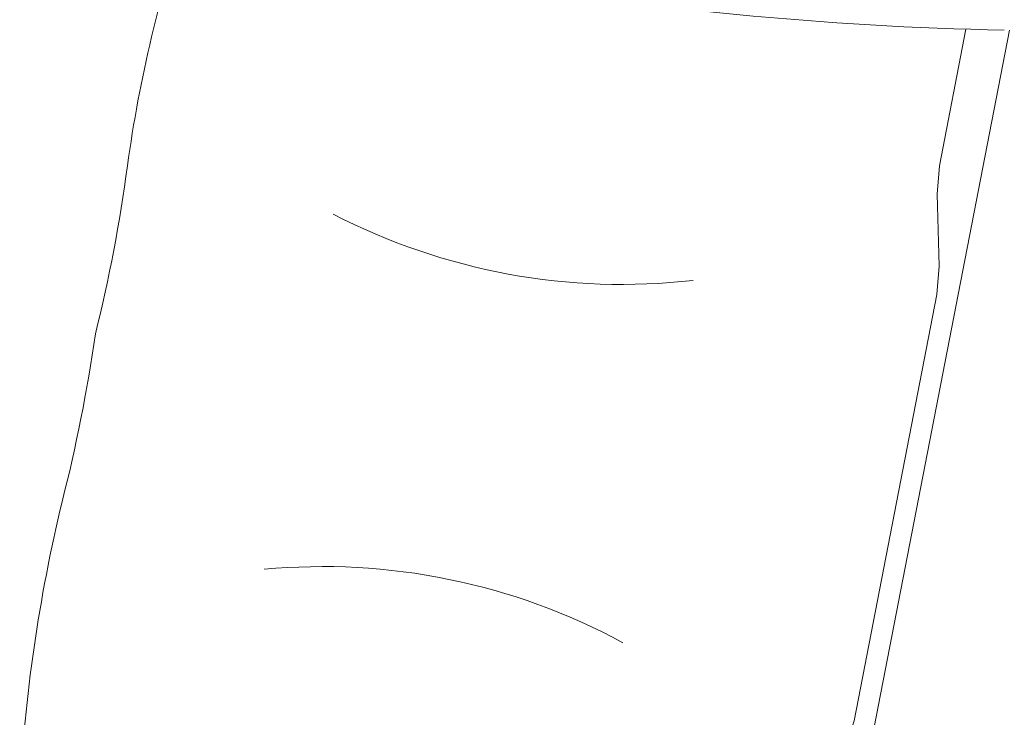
# Model space of a CAD drawing. Header units: inches. Extents: x -2078 to 109126, y -964 to 6385.
# Tile 242 of 256: x 37064 to 37081, y 3904 to 3916. Entities that reach past the tile are written whole.
import ezdxf

# ---------------------------------------------------------------- set-up
doc = ezdxf.new("R2010")
doc.units = ezdxf.units.IN
doc.header["$MEASUREMENT"] = 0
doc.layers.add('16_dwg _2_', color=8, linetype='Continuous', lineweight=9)
doc.layers.add('A-HATCH', color=9, linetype='Continuous')

# ---------------------------------------------------------------- blocks, each defined once
blk = doc.blocks.new('16_dwg _2_-1561311-3-1st Floor - Auditorium')
at = {"color": 254, "lineweight": 9}
blk.add_line((177010.765, 507970.075), (176994.027, 507970.075), dxfattribs=at)
at = {"color": 254, "lineweight": 9, "flags": 128}
blk.add_lwpolyline([(177010.637, 507969.342), (177008.261, 507969.342), (177007.782, 507969.396), (177006.58, 507969.668), (177006.101, 507969.721), (176998.691, 507969.721), (176998.211, 507969.668), (176997.01, 507969.396), (176996.531, 507969.342)], dxfattribs=at)
at = {"color": 254, "lineweight": 9}
for centre, radius, start, end in [((177070.55, 507959.642), 60.693, 170.18515, 178.82805), ((176989.012, 507962.371), 10.732, 343.6546, 17.4805), ((177015.78, 507962.371), 10.732, 162.5195, 196.3454), ((176998.567, 507982.731), 27.008, 261.8458, 272.5785), ((177006.885, 507979.015), 23.299, 266.8913, 277.9044), ((177001.35, 507928.42), 27.375, 87.1699, 93.2844), ((177004.059, 507929.847), 25.95, 86.5476, 92.9981)]:
    blk.add_arc(centre, radius, start, end, dxfattribs=at)
blk = doc.blocks.new('W3RFVW29R')
at = {"layer": '16_dwg _2_', "color": 250, "extrusion": (0, 0, -1), "zscale": -1, "rotation": 100.9999999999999}
blk.add_blockref('16_dwg _2_-1561311-3-1st Floor - Auditorium', (523977.43, -72950.03), dxfattribs=at)

msp = doc.modelspace()

# ---------------------------------------------------------------- block references
at = {"layer": 'A-HATCH'}
msp.add_blockref('W3RFVW29R', (28645.88, 32.751), dxfattribs=at)

doc.saveas('drawing.dxf')
